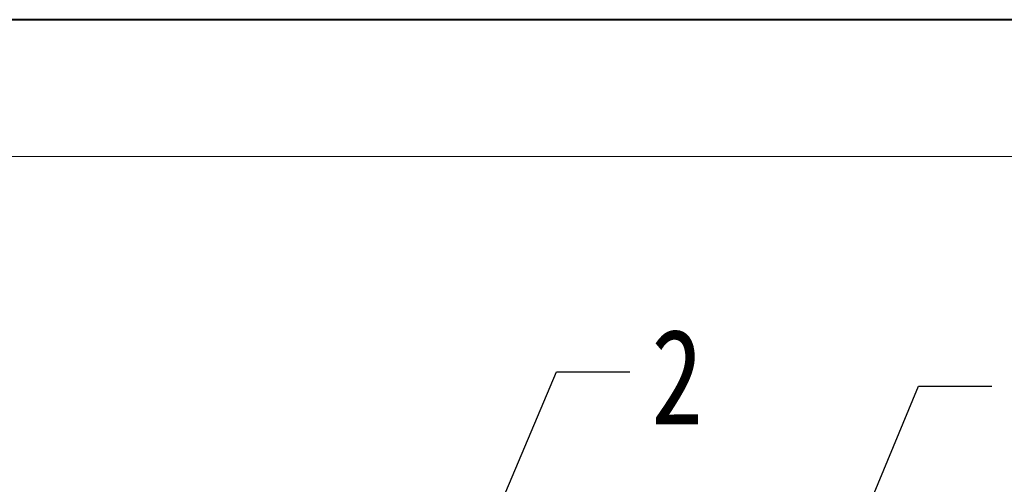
# Model space of a CAD drawing. Header units: millimetres. Extents: x 2145 to 3607, y 659 to 1692.
# Tile 73 of 85: x 3123 to 3248, y 1633 to 1692. Entities that reach past the tile are written whole.
import ezdxf

# ---------------------------------------------------------------- set-up
doc = ezdxf.new("R2010")
doc.units = ezdxf.units.MM
doc.styles.get("Standard").update_dxf_attribs({"font": '仿宋_GB2312.ttf', "width": 0.8})
doc.dimstyles.new('ISO-25.1', dxfattribs={"dimtxt": 6, "dimasz": 5, "dimexe": 3.5, "dimexo": 0.625, "dimgap": 1.5, "dimtad": 1, "dimtoh": 1, "dimtxsty": 'Standard', "dimcen": 2.5, "dimadec": 0, "dimazin": 0, "dimtfac": 1, "dimtmove": 0, "dimatfit": 3, "dimfxl": 0, "dimarcsym": 0})

msp = doc.modelspace()

# ---------------------------------------------------------------- linework, layer by layer
at = {"color": 7, "lineweight": 40}
msp.add_line((3605.673, 1691.72), (2144.845, 1691.72), dxfattribs=at)
at = {"color": 7, "lineweight": 13}
msp.add_line((3588.282, 1674.329), (2231.799, 1674.329), dxfattribs=at)

# ---------------------------------------------------------------- texts
at = {"color": 5, "lineweight": 9, "insert": (3203.262, 1652.451), "char_height": 12.1, "width": 1.815, "attachment_point": 1}
msp.add_mtext('2', dxfattribs=at)

# ---------------------------------------------------------------- leaders
at = {"color": 5, "lineweight": 9}
for points in [[(3177.321, 1614.07), (3191.214, 1647.006), (3200.539, 1647.006)], [(3216.511, 1595.231), (3237.225, 1645.196), (3246.55, 1645.196)]]:
    msp.add_leader(points, dimstyle='ISO-25.1', override={"dimgap": 1.5, "dimtad": 0, "dimldrblk": 'Dot'}, dxfattribs=at)

doc.saveas('drawing.dxf')
